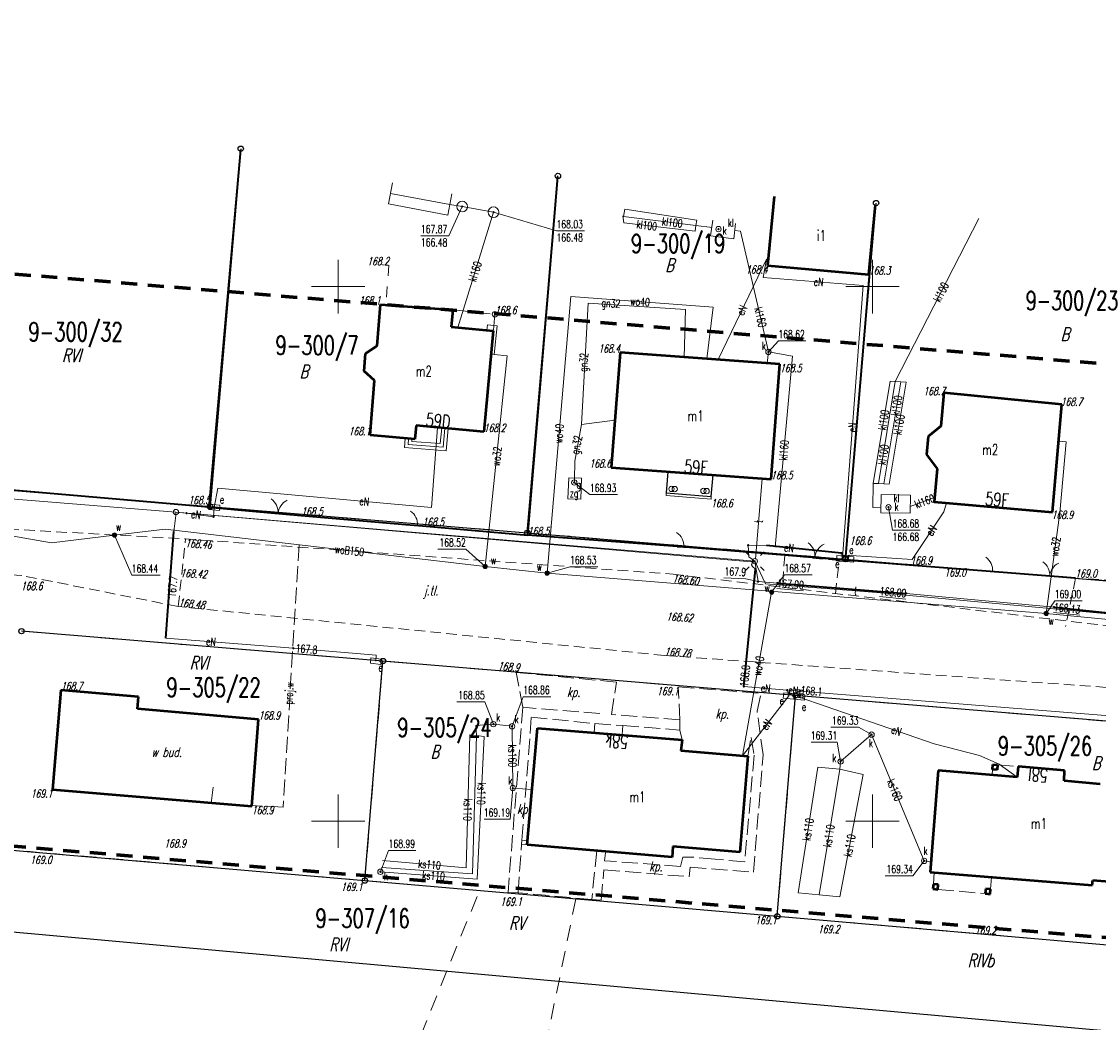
# Model space of a CAD drawing. Header units: metres. Extents: x 6508568 to 6510700, y 5686621 to 5687515.
# Tile 13 of 25: x 6509220 to 6509321, y 5686881 to 5686975. Entities that reach past the tile are written whole.
import ezdxf
from ezdxf.enums import TextEntityAlignment as Align

# ---------------------------------------------------------------- set-up
doc = ezdxf.new("R2010")
doc.units = ezdxf.units.M
for name, pattern in [('1', [0]), ('1_SUEP_A', [0]), ('1_SUEP_B', [10, 10]), ('1_SUGP', [0]), ('1_SUGV', [0]), ('1_SUKM', [0]), ('1_SUKP', [0]), ('1_SULO', [0]), ('1_SUPP_P', [2, 1.5, -0.5]), ('1_SUTP_A', [0]), ('1_SUTP_B', [15, 15]), ('1_SUWP', [0]), ('2_EGBU_A', [0]), ('4', [2.5, 1.5, -1]), ('BGS', [7.5, 7.5]), ('BLO', [0]), ('GDE', [0]), ('KOC', [2, 1.5, -0.5]), ('KOJ', [0]), ('KON', [1.5, 1, -0.5]), ('KOS', [2, 1, -1]), ('KOU', [1.5, 1, -0.5]), ('SCH', [0])]:
    doc.linetypes.add(name, pattern=pattern)
doc.layers.get('0').update_dxf_attribs({"color": 250, "linetype": 'CONTINUOUS', "lineweight": 100})
for name, color, linetype, lineweight, true_color in [('Dzialki', 7, 'GDE', 25, 0x000000), ('EADTD_T_0', 214, 'CONTINUOUS', 25, 0x800080), ('EBTPO_L_2', 194, 'BLO', 18, 0x400080), ('EBUOA_T_0', 5, 'CONTINUOUS', 18, 0x0000ff), ('EBUOA_T_1', 14, 'CONTINUOUS', 18, 0x800000), ('EBUPP_L_1', 14, '1', 50, 0x800000), ('EGBB_E_T_0', 7, 'CONTINUOUS', 20, 0x000000), ('EGBB_L_0', 34, '2_EGBU_A', 50, 0x804000), ('EKLPK_L_0', 112, '4', 18, 0x00bb5e), ('EKLTK_T_0', 112, 'CONTINUOUS', 18, 0x00b95c), ('EUZPU_L_2', 7, 'KOU', 18, 0x000000), ('KRZYZE2000_L_0', 7, '1', 18, 0x000000), ('Numery_dzialek', 7, 'CONTINUOUS', 18, 0x000000), ('P_SUWP_E_T_0', 5, 'CONTINUOUS', 0, 0x0000ff), ('P_SUWP_L_0', 5, '1_SUPP_P', 18, 0x0000ff), ('Punkty', 7, 'CONTINUOUS', 25, 0x000000), ('SDROK_T_1', 7, 'CONTINUOUS', 18, 0x000000), ('SDRPK_L_0', 7, 'KOJ', 25, 0x000000), ('SDRPK_L_1', 7, 'KOU', 18, 0x000000), ('SDRPK_L_2', 7, 'KOC', 18, 0x000000), ('SUE_E_T_1', 1, 'CONTINUOUS', 0, 0xff0000), ('SUE_T_3', 7, 'CONTINUOUS', 18, 0x000000), ('SUE_T_4', 1, 'CONTINUOUS', 18, 0xff0000), ('SUEP_E_T_0', 1, 'CONTINUOUS', 0, 0xff0000), ('SUEP_L_0', 1, '1_SUEP_A', 18, 0xff0000), ('SUER_T_0', 1, 'CONTINUOUS', 18, 0xff0000), ('SUG_E_T_3', 52, 'CONTINUOUS', 0, 0xbfbf00), ('SUG_L_3', 52, '1_SUGV', 18, 0xbfbf00), ('SUGP_E_T_0', 52, 'CONTINUOUS', 0, 0xbfbf00), ('SUGP_L_0', 2, '1_SUGP', 18, 0xffff00), ('SUGR_T_0', 52, 'CONTINUOUS', 18, 0xbfbf00), ('SUK_E_T_2', 34, 'CONTINUOUS', 0, 0x803300), ('SUK_E_T_4', 34, 'CONTINUOUS', 0, 0x803300), ('SUK_L_3', 34, '1_SUKM', 18, 0x803300), ('SUK_T_2', 34, 'CONTINUOUS', 18, 0x803300), ('SUK_T_3', 34, 'CONTINUOUS', 18, 0x803300), ('SUKP_E_T_0', 34, 'CONTINUOUS', 0, 0x803300), ('SUKP_L_0', 34, '1_SUKP', 18, 0x803300), ('SUKR_T_0', 34, 'CONTINUOUS', 18, 0x803300), ('SUL_L_1', 7, '1_SULO', 35, 0x000000), ('SUP_E_T_1', 7, 'CONTINUOUS', 0, 0x000000), ('SUP_T_2', 7, 'CONTINUOUS', 18, 0x000000), ('SUP_T_4', 7, 'CONTINUOUS', 18, 0x000000), ('SUTP_E_T_0', 30, 'CONTINUOUS', 0, 0xff9100), ('SUTP_L_0', 30, '1_SUTP_A', 18, 0xff9100), ('SUW_E_T_2', 5, 'CONTINUOUS', 0, 0x0000ff), ('SUW_T_5', 5, 'CONTINUOUS', 18, 0x0000ff), ('SUWP_E_T_0', 5, 'CONTINUOUS', 0, 0x0000ff), ('SUWP_L_0', 5, '1_SUWP', 18, 0x0000ff), ('SUWR_T_0', 5, 'CONTINUOUS', 18, 0x0000ff), ('SZOPO_L_0', 7, 'BGS', 35, 0x000000), ('SZOPO_T_0', 7, 'CONTINUOUS', 18, 0x000000), ('WUKOS_T_1', 14, 'CONTINUOUS', 18, 0x800000), ('ZAKRES_L_0', 230, '4', 70, 0xff0080)]:
    doc.layers.add(name, color=color, linetype=linetype, lineweight=lineweight, true_color=true_color)
doc.styles.get("Standard").update_dxf_attribs({"font": 'Simplex.SHX', "width": 0.75})

# ---------------------------------------------------------------- blocks, each defined once
blk = doc.blocks.new('GRT')
at = {"linetype": 'CONTINUOUS'}
blk.add_circle((0, 0), 0.25, dxfattribs=at)
blk = doc.blocks.new('BUJ')
at = {"linetype": 'CONTINUOUS'}
blk.add_circle((0, 0), 0.25, dxfattribs=at)
blk = doc.blocks.new('BGBL')
at = {"linetype": 'CONTINUOUS'}
blk.add_arc((-1.5, 0), 1.5, 359.9995, 60, dxfattribs=at)
blk = doc.blocks.new('BGB')
at = {"linetype": 'CONTINUOUS'}
for centre, start, end in [((-1.5, 0), 359.9995, 60), ((1.5, 0), 120, 180.0005)]:
    blk.add_arc(centre, 1.5, start, end, dxfattribs=at)
blk = doc.blocks.new('2_SUEO_W')
at = {"linetype": 'CONTINUOUS'}
for p, q in [((-0.53035, 0.53035), (-0.8839, 0.8839)), ((0.53035, 0.53035), (0.8839, 0.8839)), ((-0.53035, -0.53035), (-0.8839, -0.8839)), ((0.53035, -0.53035), (0.8839, -0.8839))]:
    blk.add_line(p, q, dxfattribs=at)
blk.add_circle((0, 0), 0.025, dxfattribs=at)
blk = doc.blocks.new('2_SUES')
at = {"linetype": 'CONTINUOUS'}
for p, q in [((0.5, 0.25), (-0.5, 0.25)), ((-0.5, 0.25), (-0.5, -0.25)), ((0.5, -0.25), (0.5, 0.25)), ((-0.5, -0.25), (0.5, -0.25))]:
    blk.add_line(p, q, dxfattribs=at)
blk = doc.blocks.new('2_SUPP')
at = {"linetype": 'CONTINUOUS'}
blk.add_circle((0, 0), 0.25, dxfattribs=at)
blk = doc.blocks.new('2_SUPS')
at = {"linetype": 'CONTINUOUS'}
blk.add_circle((0, 0), 0.0625, dxfattribs=at)
blk = doc.blocks.new('2_SUKM')
at = {"linetype": 'CONTINUOUS'}
blk.add_circle((0, 0), 0.5, dxfattribs=at)
blk = doc.blocks.new('2_SUKS')
at = {"linetype": 'CONTINUOUS'}
blk.add_circle((0, 0), 0.25, dxfattribs=at)
blk = doc.blocks.new('2_SUPW')
at = {"linetype": 'CONTINUOUS'}
blk.add_circle((0, 0), 0.25, dxfattribs=at)
blk = doc.blocks.new('2_SUWW')
at = {"linetype": 'CONTINUOUS'}
for radius in [0.2, 0.175, 0.15, 0.125, 0.1, 0.075, 0.05, 0.025, 0.00715]:
    blk.add_circle((0, 0), radius, dxfattribs=at)

msp = doc.modelspace()

# ---------------------------------------------------------------- linework, layer by layer
at = {"layer": 'Dzialki'}
for p, q in [((6509240.89, 5686962.9), (6509238.02, 5686929.42)), ((6509267.7, 5686926.97), (6509270.57, 5686960.36)), ((6509297.47, 5686924.51), (6509300.33, 5686957.82)), ((6509208.4, 5686931.87), (6509238.02, 5686929.42)), ((6509238.02, 5686929.42), (6509267.7, 5686926.97)), ((6509267.7, 5686926.97), (6509297.47, 5686924.51)), ((6509297.47, 5686924.51), (6509324.33, 5686922.29)), ((6509254.2, 5686914.97), (6509220.38, 5686917.77)), ((6509252.5, 5686894.44), (6509254.2, 5686914.97)), ((6509292.79, 5686911.76), (6509254.2, 5686914.97)), ((6509291.08, 5686891.1), (6509292.79, 5686911.76)), ((6509331.13, 5686908.58), (6509292.79, 5686911.76)), ((6509218.4, 5686897.39), (6509252.5, 5686894.44)), ((6509252.5, 5686894.44), (6509291.08, 5686891.1)), ((6509291.08, 5686891.1), (6509329.41, 5686887.79)), ((6509217.67, 5686889.82), (6510077.15, 5686812.01))]:
    msp.add_line(p, q, dxfattribs=at)
at = {"layer": 'EBTPO_L_2', "linetype": 'KOS', "lineweight": 18}
msp.add_line((6509254.76, 5686952), (6509254.46, 5686948.3), dxfattribs=at)
at = {"layer": 'EBTPO_L_2', "linetype": 'SCH', "lineweight": 18}
for p, q in [((6509259.54, 5686935.32), (6509259.7, 5686936.78)), ((6509259.82, 5686934.98), (6509259.99, 5686936.76)), ((6509260.1, 5686934.64), (6509260.3, 5686936.73)), ((6509256.29, 5686935.8), (6509256.21, 5686934.95)), ((6509256.21, 5686934.95), (6509260.1, 5686934.64)), ((6509256.6, 5686935.77), (6509256.55, 5686935.23)), ((6509256.55, 5686935.23), (6509259.82, 5686934.98)), ((6509256.91, 5686935.74), (6509256.89, 5686935.51)), ((6509256.89, 5686935.51), (6509259.54, 5686935.32)), ((6509280.7, 5686930.71), (6509280.68, 5686930.46)), ((6509280.68, 5686930.46), (6509284.89, 5686930.12)), ((6509284.91, 5686930.37), (6509284.89, 5686930.12))]:
    msp.add_line(p, q, dxfattribs=at)
at = {"layer": 'EBTPO_L_2', "linetype": 'KOC', "lineweight": 18}
for p, q in [((6509311.22, 5686904.84), (6509311.2, 5686904.31)), ((6509311.7, 5686905.26), (6509313.62, 5686905.12)), ((6509305.69, 5686894.1), (6509305.77, 5686895.18)), ((6509311.04, 5686893.63), (6509311.14, 5686894.75)), ((6509306.1, 5686893.61), (6509310.55, 5686893.22))]:
    msp.add_line(p, q, dxfattribs=at)
at = {"layer": 'EBUPP_L_1', "linetype": '1'}
for p, q in [((6509224.07, 5686912.26), (6509223.27, 5686902.95)), ((6509231.32, 5686911.64), (6509224.07, 5686912.26)), ((6509231.22, 5686910.49), (6509231.32, 5686911.64)), ((6509242.56, 5686909.51), (6509231.22, 5686910.49)), ((6509241.93, 5686901.41), (6509242.56, 5686909.51)), ((6509311.22, 5686904.84), (6509311.25, 5686905.29)), ((6509311.67, 5686904.81), (6509311.22, 5686904.84)), ((6509311.25, 5686905.29), (6509311.7, 5686905.26)), ((6509311.7, 5686905.26), (6509311.67, 5686904.81)), ((6509223.27, 5686902.95), (6509241.93, 5686901.41)), ((6509305.69, 5686894.1), (6509305.65, 5686893.65)), ((6509305.65, 5686893.65), (6509306.1, 5686893.61)), ((6509306.14, 5686894.06), (6509305.69, 5686894.1)), ((6509306.1, 5686893.61), (6509306.14, 5686894.06)), ((6509310.59, 5686893.67), (6509310.55, 5686893.22)), ((6509311.04, 5686893.63), (6509310.59, 5686893.67)), ((6509311, 5686893.18), (6509311.04, 5686893.63)), ((6509310.55, 5686893.22), (6509311, 5686893.18))]:
    msp.add_line(p, q, dxfattribs=at)
at = {"layer": 'EGBB_L_0', "linetype": '2_EGBU_A'}
for p, q in [((6509290.79, 5686958.44), (6509290.18, 5686951.97)), ((6509299.65, 5686951.13), (6509300.26, 5686957.64)), ((6509290.18, 5686951.97), (6509299.65, 5686951.13)), ((6509253.66, 5686944.45), (6509253.97, 5686948.34)), ((6509253.97, 5686948.34), (6509260.74, 5686947.83)), ((6509260.74, 5686947.83), (6509260.59, 5686946.24)), ((6509260.59, 5686946.24), (6509264.52, 5686945.87)), ((6509264.52, 5686945.87), (6509263.63, 5686936.41)), ((6509252.57, 5686943.76), (6509253.66, 5686944.45)), ((6509252.44, 5686942.08), (6509252.57, 5686943.76)), ((6509276.38, 5686943.83), (6509275.54, 5686933.08)), ((6509291.34, 5686942.75), (6509276.38, 5686943.83)), ((6509253.41, 5686941.23), (6509252.44, 5686942.08)), ((6509290.5, 5686931.98), (6509291.34, 5686942.75)), ((6509253.01, 5686936.09), (6509253.41, 5686941.23)), ((6509306.67, 5686940.05), (6509306.39, 5686936.96)), ((6509317.72, 5686938.98), (6509306.67, 5686940.05)), ((6509316.83, 5686928.91), (6509317.72, 5686938.98)), ((6509257.31, 5686937.01), (6509257.18, 5686935.72)), ((6509263.63, 5686936.41), (6509257.31, 5686937.01)), ((6509306.39, 5686936.96), (6509305.19, 5686935.99)), ((6509257.18, 5686935.72), (6509253.01, 5686936.09)), ((6509305.19, 5686935.99), (6509305.05, 5686934.3)), ((6509305.05, 5686934.3), (6509306.04, 5686932.96)), ((6509275.54, 5686933.08), (6509290.5, 5686931.98)), ((6509306.04, 5686932.96), (6509305.76, 5686929.87)), ((6509305.76, 5686929.87), (6509316.83, 5686928.91)), ((6509267.7, 5686897.77), (6509268.67, 5686908.7)), ((6509268.67, 5686908.7), (6509282.19, 5686907.61)), ((6509282.19, 5686907.61), (6509282.07, 5686906.62)), ((6509282.07, 5686906.62), (6509288.32, 5686906.08)), ((6509288.32, 5686906.08), (6509287.58, 5686897.1)), ((6509306.15, 5686904.72), (6509305.39, 5686895.21)), ((6509313.54, 5686904.12), (6509306.15, 5686904.72)), ((6509313.62, 5686905.12), (6509313.54, 5686904.12)), ((6509317.97, 5686904.75), (6509313.62, 5686905.12)), ((6509317.92, 5686903.76), (6509317.97, 5686904.75)), ((6509321.28, 5686903.47), (6509317.92, 5686903.76)), ((6509281.25, 5686896.63), (6509267.7, 5686897.77)), ((6509281.33, 5686897.62), (6509281.25, 5686896.63)), ((6509287.58, 5686897.1), (6509281.33, 5686897.62)), ((6509305.39, 5686895.21), (6509320.54, 5686894.01)), ((6509320.54, 5686894.01), (6509320.6, 5686894.48)), ((6509320.6, 5686894.48), (6509325.04, 5686894.13))]:
    msp.add_line(p, q, dxfattribs=at)
at = {"layer": 'EKLPK_L_0', "linetype": '4'}
for p, q in [((6509238.02, 5686929.42), (6509240.89, 5686962.9)), ((6509270.57, 5686960.36), (6509267.7, 5686926.97)), ((6509297.47, 5686924.51), (6509300.33, 5686957.82)), ((6509208.4, 5686931.87), (6509238.02, 5686929.42)), ((6509238.02, 5686929.42), (6509267.7, 5686926.97)), ((6509267.7, 5686926.97), (6509275.6, 5686926.32)), ((6509297.47, 5686924.51), (6509275.6, 5686926.32)), ((6509324.33, 5686922.29), (6509297.47, 5686924.51)), ((6509254.2, 5686914.97), (6509220.38, 5686917.77)), ((6509252.5, 5686894.44), (6509254.2, 5686914.97)), ((6509271.33, 5686913.54), (6509254.2, 5686914.97)), ((6509276.4, 5686913.12), (6509271.33, 5686913.54)), ((6509292.79, 5686911.76), (6509276.4, 5686913.12)), ((6509291.08, 5686891.1), (6509292.79, 5686911.76)), ((6509292.79, 5686911.76), (6509331.13, 5686908.58)), ((6509218.4, 5686897.39), (6509252.5, 5686894.44)), ((6509252.5, 5686894.44), (6509263.23, 5686893.51)), ((6509219.32, 5686784.93), (6509263.23, 5686893.51)), ((6509272.23, 5686892.73), (6509261.57, 5686840.54)), ((6509263.23, 5686893.51), (6509272.23, 5686892.73)), ((6509272.23, 5686892.73), (6509291.08, 5686891.1)), ((6509329.41, 5686887.79), (6509291.08, 5686891.1))]:
    msp.add_line(p, q, dxfattribs=at)
at = {"layer": 'EUZPU_L_2', "linetype": 'KON'}
msp.add_line((6509191.01, 5686925.38), (6509220.5, 5686922.96), dxfattribs=at)
at = {"layer": 'KRZYZE2000_L_0', "linetype": '1'}
for p, q in [((6509250, 5686947.5), (6509250, 5686952.5)), ((6509300, 5686947.5), (6509300, 5686952.5)), ((6509247.5, 5686950), (6509252.5, 5686950)), ((6509297.5, 5686950), (6509302.5, 5686950)), ((6509250, 5686897.5), (6509250, 5686902.5)), ((6509300, 5686897.5), (6509300, 5686902.5)), ((6509247.5, 5686900), (6509252.5, 5686900)), ((6509297.5, 5686900), (6509302.5, 5686900))]:
    msp.add_line(p, q, dxfattribs=at)
at = {"layer": 'P_SUWP_L_0', "linetype": '1_SUPP_P'}
for p, q in [((6509246.35, 5686925.86), (6509244.86, 5686901.3)), ((6509238.13, 5686901.68), (6509238.35, 5686903.4)), ((6509244.86, 5686901.3), (6509238.13, 5686901.68))]:
    msp.add_line(p, q, dxfattribs=at)
at = {"layer": 'SDRPK_L_0', "linetype": 'KOJ'}
for p, q in [((6509280.86, 5686932.69), (6509280.7, 5686930.71)), ((6509284.91, 5686930.37), (6509285.08, 5686932.38)), ((6509280.7, 5686930.71), (6509284.91, 5686930.37))]:
    msp.add_line(p, q, dxfattribs=at)
at = {"layer": 'SDRPK_L_1', "linetype": 'KOU'}
for p, q in [((6509217.65, 5686927.4), (6509235.74, 5686926.4)), ((6509235.04, 5686920.08), (6509235.74, 5686926.4)), ((6509235.74, 5686926.4), (6509281.34, 5686923.1)), ((6509291.79, 5686924.84), (6509291.56, 5686921.83)), ((6509296.88, 5686924.38), (6509291.79, 5686924.84)), ((6509296.52, 5686921.27), (6509296.88, 5686924.38)), ((6509235.04, 5686920.08), (6509220.5, 5686922.96)), ((6509281.34, 5686923.1), (6509323.87, 5686918.05)), ((6509318.99, 5686922.72), (6509318.06, 5686918.2)), ((6509324.17, 5686922.42), (6509318.99, 5686922.72)), ((6509280.52, 5686915.5), (6509235.04, 5686920.08)), ((6509323.38, 5686912.4), (6509280.52, 5686915.5))]:
    msp.add_line(p, q, dxfattribs=at)
at = {"layer": 'SDRPK_L_2', "linetype": 'KOC'}
for p, q in [((6509260.74, 5686947.83), (6509264.67, 5686947.42)), ((6509264.67, 5686947.42), (6509264.52, 5686945.87)), ((6509276.05, 5686913), (6509266.65, 5686913.91)), ((6509267.28, 5686910.65), (6509266.65, 5686913.91)), ((6509275.58, 5686909.98), (6509276.05, 5686913)), ((6509281.97, 5686909.47), (6509281.82, 5686912.56)), ((6509281.82, 5686912.56), (6509289.58, 5686911.95)), ((6509289.2, 5686910.27), (6509289.58, 5686911.95)), ((6509267.28, 5686910.65), (6509265.9, 5686893.33)), ((6509267.19, 5686898.23), (6509268.08, 5686909.73)), ((6509274.5, 5686910.06), (6509267.28, 5686910.65)), ((6509268.08, 5686909.73), (6509274.02, 5686909.13)), ((6509281.97, 5686909.47), (6509275.58, 5686909.98)), ((6509289.76, 5686906.19), (6509289.2, 5686910.27)), ((6509274.02, 5686909.13), (6509273.96, 5686908.28)), ((6509274.02, 5686909.13), (6509276.65, 5686908.94)), ((6509276.65, 5686908.94), (6509276.58, 5686908.06)), ((6509276.65, 5686908.94), (6509281.97, 5686908.51)), ((6509281.97, 5686908.51), (6509281.97, 5686909.47)), ((6509281.97, 5686908.51), (6509282.19, 5686907.61)), ((6509288.32, 5686906.08), (6509288.63, 5686907.81)), ((6509288.63, 5686907.81), (6509288.93, 5686906.18)), ((6509288.93, 5686906.18), (6509288.04, 5686896.2)), ((6509288.85, 5686895.23), (6509289.76, 5686906.19)), ((6509266.84, 5686893.3), (6509267.16, 5686897.81)), ((6509267.19, 5686898.23), (6509267.16, 5686897.81)), ((6509267.16, 5686897.81), (6509267.7, 5686897.77)), ((6509267.69, 5686898.16), (6509267.19, 5686898.23)), ((6509274.2, 5686897.22), (6509273.73, 5686892.66)), ((6509274.93, 5686896.29), (6509275.01, 5686897.02)), ((6509282.24, 5686896.62), (6509282.03, 5686895.76)), ((6509283.13, 5686896.63), (6509282.24, 5686896.62)), ((6509285.27, 5686896.43), (6509283.13, 5686896.63)), ((6509282.03, 5686895.76), (6509274.93, 5686896.29)), ((6509282.85, 5686894.8), (6509282.93, 5686895.69)), ((6509282.93, 5686895.69), (6509288.85, 5686895.23)), ((6509288.04, 5686896.2), (6509285.27, 5686896.43)), ((6509274.62, 5686892.61), (6509274.86, 5686895.43)), ((6509274.86, 5686895.43), (6509282.85, 5686894.8)), ((6509265.9, 5686893.33), (6509266.84, 5686893.3)), ((6509273.73, 5686892.66), (6509266.84, 5686893.3)), ((6509273.73, 5686892.66), (6509274.62, 5686892.61))]:
    msp.add_line(p, q, dxfattribs=at)
at = {"layer": 'SUEP_L_0', "linetype": '1_SUEP_A'}
for p, q in [((6509290.07, 5686952.58), (6509285.56, 5686943.17)), ((6509289.77, 5686950.87), (6509290.07, 5686952.58)), ((6509290.07, 5686952.58), (6509290.24, 5686952.56)), ((6509299.13, 5686950.1), (6509289.77, 5686950.87)), ((6509297.18, 5686924.67), (6509299.13, 5686950.1)), ((6509259.14, 5686934.72), (6509259.3, 5686936.82)), ((6509258.74, 5686929.34), (6509259.14, 5686934.72)), ((6509238.42, 5686929.35), (6509238.74, 5686931.16)), ((6509238.74, 5686931.16), (6509258.74, 5686929.34)), ((6509234.81, 5686928.58), (6509234.83, 5686928.91)), ((6509234.83, 5686928.91), (6509235.82, 5686928.8)), ((6509238.35, 5686928.47), (6509238.42, 5686929.35)), ((6509303.7, 5686924.47), (6509306.66, 5686928.94)), ((6509306.66, 5686928.94), (6509306.92, 5686929.77)), ((6509234.63, 5686927.1), (6509234.81, 5686928.58)), ((6509235.82, 5686928.8), (6509238.35, 5686928.47)), ((6509234.18, 5686920.92), (6509234.63, 5686927.1)), ((6509290.07, 5686925.77), (6509288.35, 5686925.81)), ((6509288.35, 5686925.81), (6509288.41, 5686924.71)), ((6509297.08, 5686925.06), (6509290.07, 5686925.77)), ((6509297.15, 5686924.68), (6509297.08, 5686925.06)), ((6509297.14, 5686924.55), (6509297.24, 5686924.89)), ((6509297.24, 5686924.89), (6509297.77, 5686924.81)), ((6509297.77, 5686924.81), (6509297.74, 5686924.52)), ((6509297.77, 5686924.81), (6509298, 5686924.84)), ((6509298, 5686924.84), (6509303.7, 5686924.47)), ((6509288.41, 5686924.71), (6509288.99, 5686924.32)), ((6509288.75, 5686924.17), (6509288.67, 5686923.99)), ((6509288.67, 5686923.99), (6509288.78, 5686923.82)), ((6509288.75, 5686924.17), (6509288.99, 5686924.32)), ((6509288.78, 5686923.82), (6509289.04, 5686923.58)), ((6509288.99, 5686924.32), (6509289.29, 5686922.41)), ((6509297.14, 5686924.55), (6509297.15, 5686924.68)), ((6509297.14, 5686924.55), (6509297.18, 5686924.67)), ((6509289.04, 5686923.58), (6509287.96, 5686912.58)), ((6509289.29, 5686922.41), (6509291.1, 5686922.27)), ((6509291.1, 5686922.27), (6509303.15, 5686921.3)), ((6509233.87, 5686917.13), (6509234.18, 5686920.92)), ((6509303.15, 5686921.3), (6509316.98, 5686920.03)), ((6509316.98, 5686920.03), (6509323.69, 5686919.3)), ((6509245.81, 5686916.17), (6509233.87, 5686917.13)), ((6509253.56, 5686915.52), (6509245.81, 5686916.17)), ((6509253.54, 5686914.96), (6509253.56, 5686915.52)), ((6509292.17, 5686911.71), (6509287.82, 5686906.12)), ((6509287.96, 5686912.58), (6509292.02, 5686912.26)), ((6509292.02, 5686912.26), (6509292.18, 5686911.83)), ((6509292.17, 5686911.71), (6509292.2, 5686911.88)), ((6509292.18, 5686911.83), (6509292.17, 5686911.71)), ((6509292.2, 5686911.88), (6509292.31, 5686912.27)), ((6509292.31, 5686912.27), (6509293.2, 5686912.17)), ((6509293.15, 5686911.73), (6509293.14, 5686911.61)), ((6509293.2, 5686912.17), (6509293.15, 5686911.73)), ((6509331.48, 5686909.12), (6509293.2, 5686912.17)), ((6509293.14, 5686911.61), (6509305.77, 5686907.24)), ((6509305.77, 5686907.24), (6509310.02, 5686906.15)), ((6509310.02, 5686906.15), (6509311.86, 5686905.33)), ((6509311.86, 5686905.33), (6509313.54, 5686904.12))]:
    msp.add_line(p, q, dxfattribs=at)
at = {"layer": 'SUEP_L_0', "linetype": '1_SUEP_B'}
for q in [(6509184.19, 5686933.01), (6509288.99, 5686924.32)]:
    msp.add_line((6509234.83, 5686928.91), q, dxfattribs=at)
at = {"layer": 'SUER_T_0', "linetype": 'CONTINUOUS', "lineweight": 0}
for p in [(6509286.09, 5686922.75), (6509289.29, 5686922.41)]:
    msp.add_line(p, (6509288.15, 5686922.67), dxfattribs=at)
at = {"layer": 'SUG_L_3', "linetype": '1_SUGV'}
for p, q in [((6509271.5, 5686930.16), (6509271.58, 5686932.12)), ((6509271.58, 5686932.12), (6509272.78, 5686932.07)), ((6509272.78, 5686932.07), (6509272.7, 5686930.11)), ((6509272.7, 5686930.11), (6509271.5, 5686930.16))]:
    msp.add_line(p, q, dxfattribs=at)
at = {"layer": 'SUGP_L_0', "linetype": '1_SUGP'}
for p, q in [((6509273.38, 5686948.46), (6509272.78, 5686937.11)), ((6509282.49, 5686947.87), (6509273.38, 5686948.46)), ((6509282.37, 5686943.4), (6509282.49, 5686947.87)), ((6509272.78, 5686937.11), (6509272.15, 5686933.66)), ((6509275.89, 5686937.51), (6509272.78, 5686937.11)), ((6509272.15, 5686933.66), (6509272.13, 5686931.92)), ((6509272.13, 5686931.92), (6509272.1, 5686931.68))]:
    msp.add_line(p, q, dxfattribs=at)
at = {"layer": 'SUGR_T_0', "linetype": 'CONTINUOUS', "lineweight": 0}
for p, q in [((6509272.1, 5686931.68), (6509273.56, 5686930.54)), ((6509273.56, 5686930.54), (6509276.14, 5686930.54))]:
    msp.add_line(p, q, dxfattribs=at)
at = {"layer": 'SUK_L_3', "linetype": '1_SUKM'}
for p, q in [((6509254.72, 5686957.74), (6509255.08, 5686959.7)), ((6509260.63, 5686958.67), (6509260.28, 5686956.7)), ((6509260.28, 5686956.7), (6509254.72, 5686957.74)), ((6509285.05, 5686956.21), (6509284.85, 5686954.74)), ((6509287.01, 5686954.47), (6509287.19, 5686955.92)), ((6509284.85, 5686954.74), (6509287.01, 5686954.47)), ((6509300.79, 5686930.54), (6509300.77, 5686928.84)), ((6509303.54, 5686930.5), (6509300.79, 5686930.54)), ((6509303.52, 5686928.8), (6509303.54, 5686930.5)), ((6509300.77, 5686928.84), (6509303.52, 5686928.8))]:
    msp.add_line(p, q, dxfattribs=at)
at = {"layer": 'SUKP_L_0', "linetype": '1_SUKP'}
for p, q in [((6509254.9, 5686958.72), (6509260.45, 5686957.69)), ((6509260.45, 5686957.69), (6509261.61, 5686957.49)), ((6509264.54, 5686956.96), (6509261.61, 5686957.49)), ((6509276.81, 5686957.24), (6509276.7, 5686956.57)), ((6509283.55, 5686956.22), (6509276.81, 5686957.24)), ((6509261.19, 5686946.18), (6509264.54, 5686956.96)), ((6509276.65, 5686956.61), (6509276.72, 5686955.98)), ((6509276.7, 5686956.57), (6509283.48, 5686955.73)), ((6509283.48, 5686955.73), (6509283.55, 5686956.22)), ((6509302.13, 5686941.13), (6509309.94, 5686956.36)), ((6509276.72, 5686955.98), (6509283.42, 5686955.19)), ((6509283.42, 5686955.19), (6509283.48, 5686955.73)), ((6509283.48, 5686955.73), (6509284.98, 5686955.53)), ((6509287.65, 5686955.19), (6509287.11, 5686955.25)), ((6509290.26, 5686943.89), (6509287.65, 5686955.19)), ((6509290.26, 5686943.89), (6509290.14, 5686942.84)), ((6509292.51, 5686943.5), (6509290.26, 5686943.89)), ((6509290.89, 5686925.62), (6509292.51, 5686943.5)), ((6509300.05, 5686931.59), (6509301.64, 5686941.17)), ((6509302.13, 5686941.13), (6509300.55, 5686931.57)), ((6509301.05, 5686931.54), (6509302.63, 5686941.1)), ((6509303.15, 5686941.07), (6509301.55, 5686931.52)), ((6509301.64, 5686941.17), (6509302.13, 5686941.13)), ((6509302.13, 5686941.13), (6509302.63, 5686941.1)), ((6509302.63, 5686941.1), (6509303.15, 5686941.07)), ((6509300.05, 5686931.59), (6509300.04, 5686929.35)), ((6509300.55, 5686931.57), (6509300.05, 5686931.59)), ((6509301.05, 5686931.54), (6509300.55, 5686931.57)), ((6509301.55, 5686931.52), (6509301.05, 5686931.54)), ((6509303.53, 5686929.42), (6509305.79, 5686930.27)), ((6509300.04, 5686929.35), (6509300.77, 5686929.31)), ((6509262.89, 5686908.93), (6509264.53, 5686909.07)), ((6509262.95, 5686908.01), (6509262.89, 5686908.93)), ((6509264.53, 5686909.07), (6509266.28, 5686908.87)), ((6509266.28, 5686908.87), (6509266.35, 5686903.09)), ((6509262.33, 5686908.07), (6509261.97, 5686895.62)), ((6509262.95, 5686908.01), (6509262.33, 5686908.07)), ((6509262.57, 5686895.08), (6509262.95, 5686908.01)), ((6509262.95, 5686908.01), (6509263.67, 5686907.91)), ((6509263.67, 5686907.91), (6509263.01, 5686894.56)), ((6509297.01, 5686905.58), (6509299.91, 5686908.09)), ((6509299.91, 5686908.09), (6509304.83, 5686896.28)), ((6509293.04, 5686893.28), (6509294.88, 5686905.06)), ((6509294.88, 5686905.06), (6509296.93, 5686904.85)), ((6509296.93, 5686904.85), (6509295.02, 5686893.11)), ((6509296.93, 5686904.85), (6509297.01, 5686905.58)), ((6509299.12, 5686904.35), (6509296.93, 5686904.85)), ((6509296.93, 5686892.93), (6509299.12, 5686904.35)), ((6509266.35, 5686903.09), (6509268.16, 5686902.95)), ((6509254.05, 5686895.67), (6509262.57, 5686895.08)), ((6509261.97, 5686895.62), (6509254.15, 5686896.32)), ((6509304.83, 5686896.28), (6509305.47, 5686896.19)), ((6509263.01, 5686894.56), (6509253.96, 5686895.26)), ((6509295.02, 5686893.11), (6509293.04, 5686893.28)), ((6509296.93, 5686892.93), (6509295.02, 5686893.11))]:
    msp.add_line(p, q, dxfattribs=at)
at = {"layer": 'SUKR_T_0', "linetype": 'CONTINUOUS', "lineweight": 0}
for p, q in [((6509261.61, 5686957.49), (6509260.35, 5686954.76)), ((6509264.54, 5686956.96), (6509270.43, 5686955.21)), ((6509270.43, 5686955.21), (6509273.04, 5686955.21)), ((6509257.75, 5686954.76), (6509260.35, 5686954.76)), ((6509290.26, 5686943.89), (6509291.19, 5686944.92)), ((6509291.19, 5686944.92), (6509293.77, 5686944.92)), ((6509301.49, 5686929.36), (6509301.88, 5686927.21)), ((6509301.88, 5686927.21), (6509304.46, 5686927.21)), ((6509261.12, 5686911.16), (6509263.72, 5686911.16)), ((6509264.53, 5686909.07), (6509263.72, 5686911.16)), ((6509266.28, 5686908.87), (6509267.32, 5686911.64)), ((6509267.32, 5686911.64), (6509269.9, 5686911.64)), ((6509296.1, 5686908.78), (6509298.68, 5686908.78)), ((6509299.91, 5686908.09), (6509298.68, 5686908.78)), ((6509294.25, 5686907.38), (6509296.69, 5686907.38)), ((6509297.01, 5686905.58), (6509296.69, 5686907.38)), ((6509266.35, 5686903.09), (6509266.1, 5686900.17)), ((6509263.68, 5686900.17), (6509266.1, 5686900.17)), ((6509253.96, 5686895.26), (6509254.73, 5686897.26)), ((6509254.73, 5686897.26), (6509257.28, 5686897.26)), ((6509304.83, 5686896.28), (6509303.78, 5686894.89)), ((6509301.17, 5686894.89), (6509303.78, 5686894.89))]:
    msp.add_line(p, q, dxfattribs=at)
at = {"layer": 'SUL_L_1', "linetype": '1_SULO'}
for p, q in [((6509234.18, 5686920.92), (6509234.63, 5686927.1)), ((6509297.08, 5686925.06), (6509290.07, 5686925.77)), ((6509287.96, 5686912.58), (6509289.04, 5686923.58)), ((6509291.1, 5686922.27), (6509303.15, 5686921.3)), ((6509233.87, 5686917.13), (6509234.18, 5686920.92)), ((6509316.98, 5686920.03), (6509323.69, 5686919.3))]:
    msp.add_line(p, q, dxfattribs=at)
at = {"layer": 'SUTP_L_0', "linetype": '1_SUTP_B'}
for p, q in [((6509184.19, 5686933.01), (6509234.83, 5686928.91)), ((6509234.83, 5686928.91), (6509288.63, 5686924.26)), ((6509288.63, 5686924.26), (6509288.99, 5686924.32))]:
    msp.add_line(p, q, dxfattribs=at)
at = {"layer": 'SUTP_L_0', "linetype": '1_SUTP_A'}
for p, q in [((6509289.05, 5686924.51), (6509289.67, 5686932.04)), ((6509288.99, 5686924.32), (6509289.99, 5686922.2)), ((6509289.99, 5686922.2), (6509300.41, 5686921.38)), ((6509300.41, 5686921.38), (6509330.78, 5686918.58))]:
    msp.add_line(p, q, dxfattribs=at)
at = {"layer": 'SUWP_L_0', "linetype": '1_SUWP'}
for p, q in [((6509269.55, 5686923.2), (6509271.76, 5686949.08)), ((6509271.76, 5686949.08), (6509285.1, 5686948.08)), ((6509285.1, 5686948.08), (6509284.49, 5686943.24)), ((6509263.92, 5686945.92), (6509263.97, 5686946.42)), ((6509263.97, 5686946.42), (6509264.87, 5686946.34)), ((6509264.87, 5686946.34), (6509264.61, 5686943.65)), ((6509263.76, 5686923.82), (6509265.81, 5686943.54)), ((6509264.31, 5686943.68), (6509264.61, 5686943.65)), ((6509265.81, 5686943.54), (6509264.61, 5686943.65)), ((6509317.42, 5686935.54), (6509318.11, 5686935.48)), ((6509318.11, 5686935.48), (6509317.53, 5686928.84)), ((6509223.18, 5686926.03), (6509200.46, 5686929.98)), ((6509317.53, 5686928.84), (6509316.25, 5686919.43)), ((6509229.09, 5686926.76), (6509233.83, 5686927.32)), ((6509233.83, 5686927.32), (6509263.76, 5686923.82)), ((6509223.18, 5686926.03), (6509229.09, 5686926.76)), ((6509263.76, 5686923.82), (6509269.55, 5686923.2)), ((6509269.55, 5686923.2), (6509316.25, 5686919.43)), ((6509287.82, 5686906.12), (6509290.56, 5686921.42)), ((6509326.01, 5686918.46), (6509316.25, 5686919.43))]:
    msp.add_line(p, q, dxfattribs=at)
at = {"layer": 'SUWR_T_0', "linetype": 'CONTINUOUS', "lineweight": 0}
for p, q in [((6509229.09, 5686926.76), (6509230.69, 5686923)), ((6509259.34, 5686925.43), (6509261.95, 5686925.43)), ((6509263.76, 5686923.82), (6509261.95, 5686925.43)), ((6509269.55, 5686923.2), (6509271.7, 5686923.79)), ((6509271.7, 5686923.79), (6509274.31, 5686923.79)), ((6509230.69, 5686923), (6509233.35, 5686923)), ((6509290.56, 5686921.42), (6509291.75, 5686923.04)), ((6509291.75, 5686923.04), (6509294.36, 5686923.04)), ((6509316.25, 5686919.43), (6509317.04, 5686920.61)), ((6509317.04, 5686920.61), (6509319.62, 5686920.61))]:
    msp.add_line(p, q, dxfattribs=at)
at = {"layer": 'SZOPO_L_0', "linetype": 'BGS'}
for p, q in [((6509240.87, 5686962.79), (6509237.92, 5686929.37)), ((6509267.74, 5686926.76), (6509270.55, 5686960.28)), ((6509297.47, 5686924.42), (6509300.26, 5686957.64)), ((6509237.92, 5686929.37), (6509217.67, 5686931.1)), ((6509237.92, 5686929.37), (6509242.33, 5686928.96)), ((6509242.33, 5686928.96), (6509246.55, 5686928.59)), ((6509246.55, 5686928.59), (6509256.33, 5686927.75)), ((6509256.33, 5686927.75), (6509257.89, 5686927.61)), ((6509257.89, 5686927.61), (6509267.74, 5686926.76)), ((6509281.72, 5686925.7), (6509267.74, 5686926.76)), ((6509281.72, 5686925.7), (6509282.88, 5686925.62)), ((6509282.88, 5686925.62), (6509291.76, 5686924.9)), ((6509291.76, 5686924.9), (6509296.99, 5686924.48)), ((6509296.99, 5686924.48), (6509297.47, 5686924.42)), ((6509318.99, 5686922.72), (6509297.47, 5686924.42))]:
    msp.add_line(p, q, dxfattribs=at)
at = {"layer": 'ZAKRES_L_0', "linetype": '4'}
for p, q in [((6508933.22, 5686974.8), (6509353.23, 5686940.17)), ((6509362.8, 5686885.67), (6508982.44, 5686917.49))]:
    msp.add_line(p, q, dxfattribs=at)

# ---------------------------------------------------------------- block references
at = {"layer": 'EBUOA_T_0'}
for p in [(6509264.67, 5686947.42), (6509281.19, 5686931.07), (6509281.49, 5686931.06), (6509284.18, 5686930.89), (6509284.48, 5686930.87)]:
    msp.add_blockref('BUJ', p, dxfattribs=at)
at = {"layer": 'Punkty'}
for p in [(6509240.89, 5686962.9), (6509270.57, 5686960.36), (6509300.33, 5686957.82), (6509238.02, 5686929.42), (6509267.7, 5686926.97), (6509297.47, 5686924.51), (6509220.38, 5686917.77), (6509254.2, 5686914.97), (6509292.79, 5686911.76), (6509252.5, 5686894.44), (6509291.08, 5686891.1)]:
    msp.add_blockref('GRT', p, dxfattribs=at)
at = {"layer": 'SUE_T_3'}
for name in ['2_SUEO_W', '2_SUPP']:
    msp.add_blockref(name, (6509288.99, 5686924.32), dxfattribs=at)
at = {"layer": 'SUE_T_4'}
for p, rotation in [((6509238.42, 5686929.35), 354.8646240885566), ((6509297.14, 5686924.55), 355.9636612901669), ((6509297.74, 5686924.52), 355.7062502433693), ((6509253.54, 5686914.96), 353.9999972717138), ((6509292.17, 5686911.71), 355.4364347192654), ((6509293.14, 5686911.61), 355.83600249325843)]:
    msp.add_blockref('2_SUES', p, dxfattribs=dict(at, rotation=rotation))
at = {"layer": 'SUER_T_0'}
for p in [(6509235.82, 5686928.8), (6509238.35, 5686928.47), (6509288.35, 5686925.81), (6509297.08, 5686925.06), (6509297.77, 5686924.81), (6509289.04, 5686923.58), (6509289.29, 5686922.41), (6509291.1, 5686922.27), (6509303.15, 5686921.3), (6509316.98, 5686920.03), (6509287.96, 5686912.58), (6509292.02, 5686912.26), (6509293.2, 5686912.17)]:
    msp.add_blockref('2_SUPS', p, dxfattribs=at)
at = {"layer": 'SUER_T_0', "rotation": 359.99999749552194}
for p in [(6509234.18, 5686920.92), (6509245.81, 5686916.17)]:
    msp.add_blockref('2_SUPS', p, dxfattribs=at)
at = {"layer": 'SUGR_T_0'}
msp.add_blockref('2_SUPS', (6509272.1, 5686931.68), dxfattribs=at)
at = {"layer": 'SUK_T_2'}
for p in [(6509261.61, 5686957.49), (6509264.54, 5686956.96)]:
    msp.add_blockref('2_SUKM', p, dxfattribs=at)
at = {"layer": 'SUK_T_3'}
for p in [(6509301.49, 5686929.36), (6509299.91, 5686908.09), (6509297.01, 5686905.58), (6509304.83, 5686896.28)]:
    msp.add_blockref('2_SUKS', p, dxfattribs=at)
at = {"layer": 'SUKR_T_0'}
for p in [(6509261.61, 5686957.49), (6509264.54, 5686956.96), (6509285.59, 5686955.38), (6509290.26, 5686943.89), (6509301.49, 5686929.36), (6509264.53, 5686909.07), (6509266.28, 5686908.87), (6509299.91, 5686908.09), (6509297.01, 5686905.58), (6509266.35, 5686903.09), (6509304.83, 5686896.28), (6509253.96, 5686895.26)]:
    msp.add_blockref('2_SUPS', p, dxfattribs=at)
at = {"layer": 'SUP_T_2'}
for p in [(6509234.83, 5686928.91), (6509288.99, 5686924.32)]:
    msp.add_blockref('2_SUPP', p, dxfattribs=at)
at = {"layer": 'SUP_T_4'}
for p in [(6509285.59, 5686955.38), (6509290.26, 5686943.89), (6509272.1, 5686931.68), (6509264.53, 5686909.07), (6509266.28, 5686908.87), (6509266.35, 5686903.09), (6509253.96, 5686895.26)]:
    msp.add_blockref('2_SUPW', p, dxfattribs=at)
at = {"layer": 'SUW_T_5'}
for p in [(6509229.09, 5686926.76), (6509263.76, 5686923.82), (6509269.55, 5686923.2), (6509290.56, 5686921.42), (6509316.25, 5686919.43)]:
    msp.add_blockref('2_SUWW', p, dxfattribs=at)
at = {"layer": 'SUWR_T_0'}
for p in [(6509229.09, 5686926.76), (6509263.76, 5686923.82), (6509269.55, 5686923.2), (6509290.56, 5686921.42), (6509316.25, 5686919.43)]:
    msp.add_blockref('2_SUPS', p, dxfattribs=at)
at = {"layer": 'SZOPO_T_0'}
for name, p, rotation in [('BGB', (6509244.38, 5686928.78), 355.06893895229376), ('BGBL', (6509257.42, 5686927.65), 354.92526976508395), ('BGBL', (6509282.33, 5686925.66), 356.0548135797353), ('BGB', (6509294.61, 5686924.67), 355.40866274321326), ('BGBL', (6509311.23, 5686923.33), 355.483226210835), ('BGB', (6509316.57, 5686922.91), 355.483226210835)]:
    msp.add_blockref(name, p, dxfattribs=dict(at, rotation=rotation))

# ---------------------------------------------------------------- texts
at = {"layer": 'EADTD_T_0', "width": 0.7}
for s, rotation, p in [('59D', 354.58, (6509259.3, 5686936.82)), ('59E', 356.65, (6509283.46, 5686932.5)), ('59F', 355.21, (6509311.59, 5686929.46)), ('58k', 175.39, (6509276.12, 5686908.1)), ('58L', 175.14, (6509315.38, 5686904.97))]:
    msp.add_text(s, height=1.25, rotation=rotation, dxfattribs=at).set_placement(p, align=Align.CENTER)
at = {"layer": 'EBUOA_T_1', "oblique": 15, "width": 0.7}
msp.add_text('w bud.', height=0.9, dxfattribs=at).set_placement((6509233.96, 5686906.45), align=Align.MIDDLE)
at = {"layer": 'EGBB_E_T_0', "width": 0.7}
for s, p in [('i1', (6509295.22, 5686954.8)), ('m2', (6509258.02, 5686942.09)), ('m1', (6509283.44, 5686937.91)), ('m2', (6509311.01, 5686934.75)), ('m1', (6509278.01, 5686902.27)), ('m1', (6509315.57, 5686899.77))]:
    msp.add_text(s, height=1, dxfattribs=at).set_placement(p, align=Align.MIDDLE)
at = {"layer": 'EKLTK_T_0', "oblique": 15, "width": 0.7}
for s, p in [('B', (6509281.01, 5686952.02)), ('B', (6509317.99, 5686945.54)), ('RVI', (6509225.05, 5686943.57)), ('B', (6509246.79, 5686942.05)), ('RVI', (6509236.98, 5686914.8)), ('B', (6509259.04, 5686906.48)), ('B', (6509320.92, 5686905.42))]:
    msp.add_text(s, height=1.25, dxfattribs=at).set_placement(p, align=Align.MIDDLE)
for s, p in [('RV', (6509265.99, 5686891.08)), ('RVI', (6509249.16, 5686889.07)), ('RIVb', (6509308.88, 5686887.58))]:
    msp.add_text(s, height=1.25, dxfattribs=at).set_placement(p, align=Align.TOP_LEFT)
at = {"layer": 'Numery_dzialek', "width": 0.7}
for s, p in [('9-300/19', (6509277.4, 5686954.91)), ('9-300/23', (6509314.33, 5686949.57)), ('9-300/32', (6509221.03, 5686946.66)), ('9-300/7', (6509244.14, 5686945.39)), ('9-305/22', (6509233.94, 5686913.39)), ('9-305/24', (6509255.54, 5686909.63)), ('9-305/26', (6509311.72, 5686907.91)), ('9-307/16', (6509247.88, 5686891.79))]:
    msp.add_text(s, height=1.75, dxfattribs=at).set_placement(p, align=Align.TOP_LEFT)
at = {"layer": 'P_SUWP_E_T_0', "lineweight": 9, "width": 0.7}
msp.add_text('proj.w', height=0.75, rotation=86.5277, dxfattribs=at).set_placement((6509245.51, 5686911.95), align=Align.MIDDLE)
at = {"layer": 'SDROK_T_1', "oblique": 15, "width": 0.7}
for s, p in [('j.tl.', (6509258.7, 5686921.44)), ('kp.', (6509272.03, 5686911.92)), ('kp.', (6509285.93, 5686909.9)), ('kp.', (6509267.37, 5686900.97)), ('kp.', (6509279.73, 5686895.61))]:
    msp.add_text(s, height=0.9, dxfattribs=at).set_placement(p, align=Align.MIDDLE)
at = {"layer": 'SUE_E_T_1', "lineweight": 9, "width": 0.7}
for p in [(6509238.94, 5686929.71), (6509297.81, 5686925.01), (6509296.51, 5686923.69), (6509293.38, 5686910.32)]:
    msp.add_text('e', height=0.75, dxfattribs=at).set_placement(p)
msp.add_text('e', height=0.75, dxfattribs=at).set_placement((6509253.77, 5686914.74), align=Align.TOP_LEFT)
msp.add_text('e', height=0.75, dxfattribs=at).set_placement((6509291.71, 5686911.64), align=Align.TOP_RIGHT)
at = {"layer": 'SUEP_E_T_0', "lineweight": 9, "width": 0.7}
for rotation, p in [(355.2972, (6509294.95, 5686950.44)), (64.3927, (6509287.77, 5686947.79)), (85.6151, (6509298.11, 5686936.84)), (354.8004, (6509252.45, 5686929.91)), (352.5686, (6509236.71, 5686928.68)), (56.4878, (6509305.49, 5686927.18)), (354.2166, (6509292.19, 5686925.56)), (355.4, (6509238.11, 5686916.79)), (355.4934, (6509290.01, 5686912.42)), (354.265, (6509292.58, 5686912.24)), (83.66, (6509293.17, 5686911.92)), (52.1427, (6509290.07, 5686909.02)), (340.9143, (6509302.23, 5686908.46))]:
    msp.add_text('eN', height=0.75, rotation=rotation, dxfattribs=at).set_placement(p, align=Align.MIDDLE)
at = {"layer": 'SUER_T_0', "lineweight": 9, "width": 0.7}
msp.add_text('167.9', height=0.75, rotation=357.8225, dxfattribs=at).set_placement((6509288.16, 5686922.92), align=Align.RIGHT)
for s, rotation, p in [('167.7', 84.7, (6509234.41, 5686920.92)), ('%%U167.90', 355.3461, (6509291.1, 5686922.27)), ('%%U168.13', 354.2442, (6509316.98, 5686920.03)), ('167.8', 355.6, (6509246.04, 5686916.17)), ('168.0', 84.3926, (6509287.96, 5686912.58)), ('168.1', 355.212, (6509293.29, 5686912.26))]:
    msp.add_text(s, height=0.75, rotation=rotation, dxfattribs=at).set_placement(p, align=Align.MIDDLE_LEFT)
msp.add_text('%%U168.00', height=0.75, rotation=354.5833, dxfattribs=at).set_placement((6509303.15, 5686921.3), align=Align.MIDDLE_RIGHT)
at = {"layer": 'SUG_E_T_3', "lineweight": 9, "width": 0.7}
msp.add_text('zg', height=0.75, dxfattribs=at).set_placement((6509272.08, 5686930.55), align=Align.MIDDLE)
at = {"layer": 'SUGP_E_T_0', "lineweight": 9, "width": 0.7}
for rotation, p in [(356.2945, (6509275.52, 5686948.32)), (86.974, (6509273.09, 5686942.91)), (79.6513, (6509272.43, 5686935.17))]:
    msp.add_text('gn32', height=0.75, rotation=rotation, dxfattribs=at).set_placement(p, align=Align.MIDDLE)
at = {"layer": 'SUGR_T_0', "lineweight": 9, "width": 0.7}
msp.add_text('168.93', height=0.75, dxfattribs=at).set_placement((6509273.56, 5686930.79))
at = {"layer": 'SUK_E_T_2', "lineweight": 9, "width": 0.7}
for p in [(6509286.47, 5686955.59), (6509301.96, 5686929.85)]:
    msp.add_text('kl', height=0.75, dxfattribs=at).set_placement(p)
at = {"layer": 'SUK_E_T_4', "lineweight": 9, "width": 0.7}
for p in [(6509302.06, 5686929.04), (6509299.66, 5686906.93), (6509296.24, 5686905.53), (6509304.77, 5686896.83)]:
    msp.add_text('k', height=0.75, dxfattribs=at).set_placement(p)
at = {"layer": 'SUKP_E_T_0', "lineweight": 9, "width": 0.7}
for s, rotation, p in [('kl100', 353.2753, (6509278.88, 5686955.73)), ('kl100', 352.9374, (6509281.27, 5686956)), ('kl160', 72.7217, (6509262.81, 5686951.41)), ('kl100', 62.8511, (6509306.41, 5686949.48)), ('kl160', 283.0057, (6509289.51, 5686947.14)), ('kl100', 80.6155, (6509302.26, 5686938.87)), ('kl100', 80.5765, (6509301.03, 5686937.52)), ('kl100', 80.489, (6509302.48, 5686937.09)), ('kl160', 84.8229, (6509291.71, 5686934.7)), ('kl100', 80.6155, (6509301, 5686934.28)), ('kl160', 20.6116, (6509304.87, 5686929.92)), ('ks160', 270.6939, (6509266.31, 5686906.11)), ('ks160', 292.6164, (6509302.07, 5686902.91)), ('ks110', 267.1697, (6509263.41, 5686902.58)), ('ks110', 268.3437, (6509262.13, 5686901.07)), ('ks110', 81.1223, (6509293.97, 5686899.22)), ('ks110', 80.7594, (6509295.92, 5686898.62)), ('ks110', 79.1443, (6509297.85, 5686897.72)), ('ks110', 354.8849, (6509258.55, 5686895.93)), ('ks110', 355.5771, (6509258.93, 5686894.88))]:
    msp.add_text(s, height=0.75, rotation=rotation, dxfattribs=at).set_placement(p, align=Align.MIDDLE)
at = {"layer": 'SUKR_T_0', "lineweight": 9, "width": 0.7}
for s, p in [('168.03', (6509270.43, 5686956.21)), ('167.87', (6509257.75, 5686955.76)), ('166.48', (6509257.75, 5686954.51)), ('166.48', (6509270.43, 5686954.96)), ('168.68', (6509301.88, 5686928.21)), ('166.68', (6509301.88, 5686926.96))]:
    msp.add_text(s, height=0.75, dxfattribs=at).set_placement(p, align=Align.TOP_LEFT)
for s, p in [('168.62', (6509291.19, 5686945.17)), ('168.86', (6509267.32, 5686911.89)), ('168.99', (6509254.73, 5686897.51))]:
    msp.add_text(s, height=0.75, dxfattribs=at).set_placement(p)
for s, p in [('168.85', (6509263.72, 5686911.41)), ('169.33', (6509298.68, 5686909.03)), ('169.31', (6509296.69, 5686907.63))]:
    msp.add_text(s, height=0.75, dxfattribs=at).set_placement(p, align=Align.RIGHT)
for s, p in [('169.19', (6509266.1, 5686901.17)), ('169.34', (6509303.78, 5686895.89))]:
    msp.add_text(s, height=0.75, dxfattribs=at).set_placement(p, align=Align.TOP_RIGHT)
at = {"layer": 'SUP_E_T_1', "lineweight": 9, "width": 0.7}
for s, p in [('k', (6509285.98, 5686954.89)), ('k', (6509289.64, 5686944.08)), ('g', (6509272.3, 5686931.12)), ('k', (6509264.79, 5686909.33)), ('k', (6509266.52, 5686909.17)), ('k', (6509265.93, 5686903.41)), ('k', (6509254.28, 5686894.47))]:
    msp.add_text(s, height=0.75, dxfattribs=at).set_placement(p)
at = {"layer": 'SUTP_E_T_0', "lineweight": 9, "width": 0.7}
for rotation, p in [(85.3066, (6509289.34, 5686928.03)), (355.4885, (6509298.42, 5686921.54))]:
    msp.add_text('t', height=0.75, rotation=rotation, dxfattribs=at).set_placement(p, align=Align.MIDDLE)
at = {"layer": 'SUW_E_T_2', "lineweight": 9, "width": 0.7}
for p in [(6509229.22, 5686927.15), (6509264.29, 5686924.05), (6509268.58, 5686923.42), (6509289.9, 5686921.46), (6509316.46, 5686918.36)]:
    msp.add_text('w', height=0.75, dxfattribs=at).set_placement(p)
at = {"layer": 'SUWP_E_T_0', "lineweight": 9, "width": 0.7}
for s, rotation, p in [('wo40', 355.713, (6509278.25, 5686948.59)), ('wo40', 85.1191, (6509270.66, 5686936.25)), ('wo32', 83.9965, (6509264.84, 5686934.12)), ('woB150', 353.3285, (6509251.07, 5686925.31)), ('wo32', 82.2539, (6509317.1, 5686925.67)), ('wo40', 79.8468, (6509289.33, 5686914.53))]:
    msp.add_text(s, height=0.75, rotation=rotation, dxfattribs=at).set_placement(p, align=Align.MIDDLE)
at = {"layer": 'SUWR_T_0', "lineweight": 9, "width": 0.7}
msp.add_text('168.52', height=0.75, dxfattribs=at).set_placement((6509261.95, 5686925.68), align=Align.RIGHT)
for s, p in [('168.53', (6509271.7, 5686924.04)), ('168.44', (6509230.69, 5686923.25)), ('168.57', (6509291.75, 5686923.29)), ('169.00', (6509317.04, 5686920.86))]:
    msp.add_text(s, height=0.75, dxfattribs=at).set_placement(p)
at = {"layer": 'WUKOS_T_1', "oblique": 15, "width": 0.7}
for s, p in [('168.2', (6509254.76, 5686952)), ('168.1', (6509253.97, 5686948.34)), ('168.4', (6509276.38, 5686943.83)), ('168.7', (6509306.78, 5686939.86)), ('168.1', (6509253.01, 5686936.09)), ('168.6', (6509275.54, 5686933.08)), ('168.5', (6509238.02, 5686929.66))]:
    msp.add_text(s, height=0.75, dxfattribs=at).set_placement(p, align=Align.RIGHT)
for s, p in [('168.4', (6509290.18, 5686951.97)), ('169.0', (6509308.75, 5686923.64)), ('169.1', (6509281.86, 5686912.54)), ('169.1', (6509223.27, 5686902.95)), ('169.1', (6509291.04, 5686891.1))]:
    msp.add_text(s, height=0.75, dxfattribs=at).set_placement(p, align=Align.TOP_RIGHT)
for s, p in [('168.3', (6509299.65, 5686951.13)), ('168.6', (6509264.67, 5686947.42)), ('168.7', (6509317.6, 5686938.86)), ('168.2', (6509263.63, 5686936.41)), ('168.5', (6509290.5, 5686931.98)), ('168.5', (6509246.55, 5686928.59)), ('168.5', (6509257.89, 5686927.61)), ('168.5', (6509267.74, 5686926.76)), ('168.6', (6509297.86, 5686925.86)), ('168.9', (6509303.54, 5686924.01)), ('169.0', (6509318.97, 5686922.79)), ('168.7', (6509224.07, 5686912.26)), ('168.9', (6509242.56, 5686909.51)), ('168.9', (6509233.74, 5686897.54)), ('169.2', (6509309.56, 5686889.41))]:
    msp.add_text(s, height=0.75, dxfattribs=at).set_placement(p)
for s, p in [('168.5', (6509291.34, 5686942.75)), ('168.6', (6509284.89, 5686930.12)), ('168.9', (6509316.75, 5686929.03)), ('168.6', (6509220.33, 5686922.37)), ('168.9', (6509241.93, 5686901.41)), ('169.0', (6509221.19, 5686896.74)), ('169.1', (6509250.27, 5686894.22)), ('169.1', (6509265.18, 5686892.84)), ('169.2', (6509294.89, 5686890.26))]:
    msp.add_text(s, height=0.75, dxfattribs=at).set_placement(p, align=Align.TOP_LEFT)
for s, rotation, p in [('168.46', 355.808, (6509235.74, 5686926.4)), ('168.60', 353.0141, (6509281.34, 5686923.1))]:
    msp.add_text(s, height=0.75, rotation=rotation, dxfattribs=at).set_placement(p, align=Align.TOP_LEFT)
for s, rotation, p in [('168.42', 356.8878, (6509235.26, 5686923.22)), ('168.62', 356.4568, (6509280.72, 5686919.15))]:
    msp.add_text(s, height=0.75, rotation=rotation, dxfattribs=at).set_placement(p, align=Align.MIDDLE_LEFT)
for s, rotation, p in [('168.48', 354.0457, (6509235.04, 5686920.08)), ('168.78', 355.6431, (6509280.52, 5686915.5))]:
    msp.add_text(s, height=0.75, rotation=rotation, dxfattribs=at).set_placement(p)
msp.add_text('168.9', height=0.75, rotation=355.1179, dxfattribs=at).set_placement((6509266.94, 5686913.98), align=Align.RIGHT)

doc.saveas('drawing.dxf')
